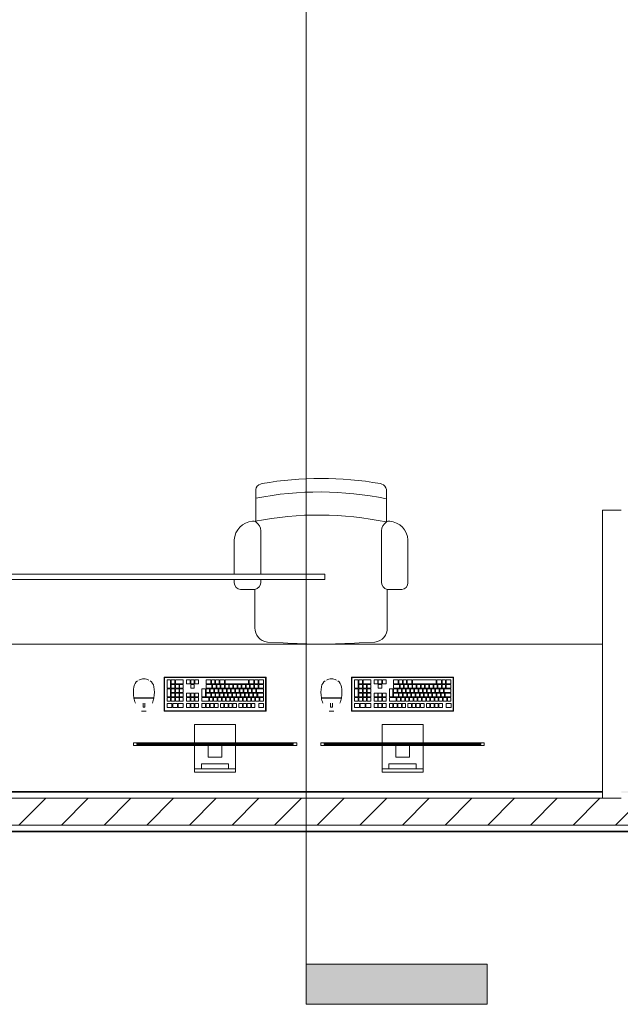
# Model space of a CAD drawing. Header units: metres. Extents: x 1.7 to 42.3, y -72.9 to -47.6.
# Tile 186 of 216: x 32.4 to 34.7, y -72.6 to -68.9. Entities that reach past the tile are written whole.
import ezdxf

# ---------------------------------------------------------------- set-up
doc = ezdxf.new("R2010")
doc.units = ezdxf.units.M
for name, color, linetype, lineweight in [('A-FLOR', 7, 'Continuous', 18), ('A-GENM', 7, 'Continuous', 18), ('A-WALL', 7, 'Continuous', 18), ('A-WALL-PATT', 7, 'Continuous', 18), ('G-ANNO-SYMB', 7, 'Continuous', 9), ('I-FURN', 7, 'Continuous', 18), ('I-WALL', 7, 'Continuous', 18)]:
    doc.layers.add(name, color=color, linetype=linetype, lineweight=lineweight)
pattern_1 = [(50, (21.555, -62.9), (0.546555, -0.047815), [0.05715, -0.62865]), (355, (21.555, -62.9), (-0.105728, 0.573166), [0.04572, -0.50292]), (100.451, (21.601, -62.904), (0.440828, 0.525349), [0.04857, -0.53427]), (46.184, (21.555, -62.748), (0.813237, -0.12613), [0.08573, -0.94298]), (96.636, (21.623, -62.758), (0.712212, 0.742287), [0.07286, -0.80141]), (351.184, (21.555, -62.748), (0.712217, 0.742274), [0.06858, -0.75438]), (21, (21.631, -62.786), (0.454846, -0.306795), [0.05715, -0.62865]), (326, (21.631, -62.786), (0.185405, 0.55256), [0.04572, -0.50292]), (71.451, (21.669, -62.811), (0.640251, 0.245763), [0.04857, -0.53427]), (37.5, (21.555, -62.9), (0.009261, 0.2536672), [0.02515, -0.47168, 0.02515, -0.48539, -0.50482]), (37.5, (21.555, -62.9), (0.009261, 0.2536672), [-1.007, 0.02515, -0.47968]), (7.5, (21.555, -62.9), (0.2004558, 0.300546), [0.02515, -0.26594, 0.02515, -0.46025, -0.1924]), (7.5, (21.555, -62.9), (0.2004558, 0.300546), [-0.77648, 0.02515, -0.16726]), (327.5, (21.385, -62.9), (0.4067682, -0.0171882), [0.02515, -0.16535, 0.02515, -0.56921, -0.78867]), (327.5, (21.385, -62.9), (0.4067682, -0.0171882), [-0.78486, 0.02515, -0.76352]), (317.5, (21.309, -62.9), (0.444383, 0.0762794), [0.02515, -0.2225, 0.02515, -0.36957, -0.56007]), (317.5, (21.309, -62.9), (0.444383, 0.0762794), [-0.64237, 0.02515, -0.53492])]

# ---------------------------------------------------------------- blocks, each defined once
blk = doc.blocks.new('CADEIRA GIRATÓRIA OPERACIONAL COM BRAÇO - High Back Fully Upholstered-V9-2PAV - FRIGORÍFICA')
at = {"layer": 'I-FURN', "color": 253, "true_color": 0xaaaaaa}
for p, q in [((-0.1421, -0.0052), (-0.2007, -0.0078)), ((0.2007, -0.0078), (0.1421, -0.0052)), ((-0.2469, -0.0612), (-0.2469, -0.2036)), ((0.2469, -0.2036), (0.2469, -0.0612)), ((-0.2469, -0.2036), (-0.3007, -0.2036)), ((0.3007, -0.2036), (0.2469, -0.2036)), ((-0.3242, -0.2293), (-0.3242, -0.3887)), ((-0.2252, -0.2315), (-0.2252, -0.4225)), ((0.2252, -0.2315), (0.2252, -0.2411)), ((0.3242, -0.2411), (0.3242, -0.2293)), ((0.2252, -0.2611), (0.2252, -0.4225)), ((0.3242, -0.3887), (0.3242, -0.2611)), ((-0.2439, -0.4559), (-0.2439, -0.5772)), ((0.2439, -0.5772), (0.2439, -0.4559))]:
    blk.add_line(p, q, dxfattribs=at)
for centre, radius, start, end in [((0, -1.953), 1.953, 85.8275, 94.1725), ((-0.195, -0.0595), 0.052, 96.2753, 181.8688), ((0.195, -0.0595), 0.052, 358.1312, 83.7247), ((-0.2983, -0.2293), 0.0259, 95.2759, 180), ((-0.2539, -0.2315), 0.0287, 360, 75.9119), ((0.2539, -0.2315), 0.0287, 104.0881, 180), ((0.2983, -0.2293), 0.0259, 360, 84.7241), ((-0.2492, -0.3843), 0.0751, 183.3831, 264.7806), ((0.2492, -0.3843), 0.0751, 275.2194, 356.6169), ((-0.2643, -0.4225), 0.0391, 301.4893, 360), ((0.2643, -0.4225), 0.0391, 180, 238.5107), ((-0.2543, -0.4408), 0.0184, 264.7806, 304.7545), ((0.0083, 0.7541), 1.236, 258.2294, 281.0827), ((0.2543, -0.4408), 0.0184, 235.2455, 275.2194), ((0.2543, -0.4408), 0.0184, 235.2455, 275.2194), ((0.0063, 0.6682), 1.236, 258.3229, 281.0827), ((-0.2192, -0.5734), 0.0249, 188.7931, 252.7089), ((0.2192, -0.5734), 0.0249, 287.2911, 351.2069), ((-0.1985, -0.5252), 0.0773, 248.6542, 253.5306), ((0, 0.6572), 1.2757, 260.0509, 279.9491), ((0.1985, -0.5252), 0.0773, 286.4694, 291.3458)]:
    blk.add_arc(centre, radius, start, end, dxfattribs=at)
blk = doc.blocks.new('COMPUTADOR_ TECLADO_MONITOR_MOUSE - Keyboard-2902647-2PAV - FRIGORÍFICA')
at = {"layer": 'A-GENM', "color": 253, "true_color": 0xaaaaaa}
for p, q in [((0.0762, 0.2274), (-0.0762, 0.2274)), ((-0.0762, 0.2274), (-0.0762, 0.2147)), ((0.0762, 0.2147), (0.0762, 0.2274)), ((-0.0762, 0.2147), (0.0762, 0.2147)), ((-0.0762, 0.2084), (-0.0762, 0.2147)), ((-0.0762, 0.1278), (-0.0762, 0.2084)), ((0.0508, 0.2147), (-0.0508, 0.2147)), ((-0.0508, 0.2147), (-0.0508, 0.1957)), ((-0.0508, 0.1957), (0.0508, 0.1957)), ((0.0508, 0.1957), (0.0508, 0.2147)), ((0.0762, 0.2147), (0.0762, 0.2084)), ((0.0762, 0.2084), (0.0762, 0.1278)), ((0.0254, 0.1711), (-0.0254, 0.1711)), ((-0.0254, 0.1711), (-0.0254, 0.1278)), ((0.0254, 0.1278), (0.0254, 0.1711)), ((0.3048, 0.1278), (-0.3048, 0.1278)), ((-0.3048, 0.1278), (-0.3048, 0.1183)), ((-0.3048, 0.1183), (-0.2921, 0.1183)), ((-0.2921, 0.1183), (-0.2921, 0.1246)), ((-0.2921, 0.1246), (0.2921, 0.1246)), ((0.2921, 0.1246), (-0.2921, 0.1246)), ((-0.2921, 0.1246), (-0.2921, 0.1214)), ((-0.2921, 0.1214), (0.2921, 0.1214)), ((0.2921, 0.1183), (-0.2921, 0.1183)), ((-0.0762, 0.0496), (-0.0762, 0.1183)), ((-0.0254, 0.1278), (0.0254, 0.1278)), ((0.0762, 0.1183), (0.0762, 0.0496)), ((0.2921, 0.1246), (0.2921, 0.1183)), ((0.2921, 0.1214), (0.2921, 0.1246)), ((0.2921, 0.1183), (0.3048, 0.1183)), ((0.3048, 0.1183), (0.3048, 0.1278)), ((-0.0762, 0.0496), (0.0762, 0.0496)), ((-0.1905, 0), (0.1905, 0)), ((-0.1905, -0.127), (-0.1905, 0)), ((-0.1889, -0.0032), (-0.1889, -0.1238)), ((0.1873, -0.0016), (-0.1873, -0.0016)), ((-0.1632, -0.0146), (-0.1808, -0.0146)), ((-0.1808, -0.0146), (-0.1808, -0.0285)), ((-0.1808, -0.0285), (-0.1632, -0.0285)), ((-0.1632, -0.0285), (-0.1632, -0.0146)), ((-0.1358, -0.0146), (-0.149, -0.0146)), ((-0.149, -0.0146), (-0.149, -0.0285)), ((-0.149, -0.0285), (-0.1358, -0.0285)), ((-0.1358, -0.0285), (-0.1358, -0.0146)), ((-0.1201, -0.0146), (-0.1333, -0.0146)), ((-0.1333, -0.0146), (-0.1333, -0.0285)), ((-0.1333, -0.0285), (-0.1201, -0.0285)), ((-0.1201, -0.0285), (-0.1201, -0.0146)), ((-0.1044, -0.0146), (-0.1177, -0.0146)), ((-0.1177, -0.0146), (-0.1177, -0.0285)), ((-0.1177, -0.0285), (-0.1044, -0.0285)), ((-0.1044, -0.0285), (-0.1044, -0.0146)), ((-0.0887, -0.0146), (-0.102, -0.0146)), ((-0.102, -0.0146), (-0.102, -0.0285)), ((-0.102, -0.0285), (-0.0887, -0.0285)), ((-0.0887, -0.0285), (-0.0887, -0.0146)), ((-0.0668, -0.0146), (-0.0801, -0.0146)), ((-0.0801, -0.0146), (-0.0801, -0.0285)), ((-0.0801, -0.0285), (-0.0668, -0.0285)), ((-0.0668, -0.0285), (-0.0668, -0.0146)), ((-0.0512, -0.0146), (-0.0644, -0.0146)), ((-0.0644, -0.0146), (-0.0644, -0.0285)), ((-0.0644, -0.0285), (-0.0512, -0.0285)), ((-0.0512, -0.0285), (-0.0512, -0.0146)), ((-0.0355, -0.0146), (-0.0488, -0.0146)), ((-0.0488, -0.0146), (-0.0488, -0.0285)), ((-0.0488, -0.0285), (-0.0355, -0.0285)), ((-0.0355, -0.0285), (-0.0355, -0.0146)), ((-0.0198, -0.0146), (-0.0331, -0.0146)), ((-0.0331, -0.0146), (-0.0331, -0.0285)), ((-0.0331, -0.0285), (-0.0198, -0.0285)), ((-0.0198, -0.0285), (-0.0198, -0.0146)), ((0.0021, -0.0146), (-0.0112, -0.0146)), ((-0.0112, -0.0146), (-0.0112, -0.0285)), ((-0.0112, -0.0285), (0.0021, -0.0285)), ((0.0021, -0.0285), (0.0021, -0.0146)), ((0.0177, -0.0146), (0.0045, -0.0146)), ((0.0045, -0.0146), (0.0045, -0.0285)), ((0.0045, -0.0285), (0.0177, -0.0285)), ((0.0177, -0.0285), (0.0177, -0.0146)), ((0.0334, -0.0146), (0.0202, -0.0146)), ((0.0202, -0.0146), (0.0202, -0.0285)), ((0.0202, -0.0285), (0.0334, -0.0285)), ((0.0334, -0.0285), (0.0334, -0.0146)), ((0.0491, -0.0146), (0.0358, -0.0146)), ((0.0358, -0.0146), (0.0358, -0.0285)), ((0.0358, -0.0285), (0.0491, -0.0285)), ((0.0491, -0.0285), (0.0491, -0.0146)), ((0.075, -0.0146), (0.0617, -0.0146)), ((0.0617, -0.0146), (0.0617, -0.0285)), ((0.0617, -0.0285), (0.075, -0.0285)), ((0.075, -0.0285), (0.075, -0.0146)), ((0.0906, -0.0146), (0.0774, -0.0146)), ((0.0774, -0.0146), (0.0774, -0.0285)), ((0.0774, -0.0285), (0.0906, -0.0285)), ((0.0906, -0.0285), (0.0906, -0.0146)), ((0.1063, -0.0146), (0.093, -0.0146)), ((0.093, -0.0146), (0.093, -0.0285)), ((0.093, -0.0285), (0.1063, -0.0285)), ((0.1063, -0.0285), (0.1063, -0.0146)), ((0.1372, -0.0146), (0.1188, -0.0146)), ((0.1188, -0.0146), (0.1188, -0.0285)), ((0.1188, -0.0285), (0.1372, -0.0285)), ((0.1372, -0.0285), (0.1372, -0.0146)), ((0.1581, -0.0146), (0.1398, -0.0146)), ((0.1398, -0.0146), (0.1398, -0.0285)), ((0.1398, -0.0285), (0.1581, -0.0285)), ((0.1581, -0.0285), (0.1581, -0.0146)), ((0.1791, -0.0146), (0.1607, -0.0146)), ((0.1607, -0.0146), (0.1607, -0.0285)), ((0.1607, -0.0285), (0.1791, -0.0285)), ((0.1791, -0.0285), (0.1791, -0.0146)), ((0.1889, -0.1238), (0.1889, -0.0032)), ((0.1905, 0), (0.1905, -0.127)), ((0.2742, 0), (0.2569, 0)), ((0.2686, -0.0156), (0.2622, -0.0156)), ((0.2622, -0.0156), (0.2622, -0.0303)), ((0.2686, -0.0303), (0.2686, -0.0156)), ((-0.1671, -0.0376), (-0.1804, -0.0376)), ((-0.1804, -0.0376), (-0.1804, -0.0515)), ((-0.1804, -0.0515), (-0.1671, -0.0515)), ((-0.1591, -0.0539), (-0.1804, -0.0539)), ((-0.1804, -0.0539), (-0.1804, -0.0678)), ((-0.1804, -0.0678), (-0.1591, -0.0678)), ((-0.1547, -0.0702), (-0.1804, -0.0702)), ((-0.1804, -0.0702), (-0.1804, -0.0841)), ((-0.1671, -0.0515), (-0.1671, -0.0376)), ((-0.1514, -0.0376), (-0.1647, -0.0376)), ((-0.1647, -0.0376), (-0.1647, -0.0515)), ((-0.1647, -0.0515), (-0.1514, -0.0515)), ((-0.1591, -0.0678), (-0.1591, -0.0539)), ((-0.1434, -0.0539), (-0.1566, -0.0539)), ((-0.1566, -0.0539), (-0.1566, -0.0678)), ((-0.1566, -0.0678), (-0.1434, -0.0678)), ((-0.1547, -0.0841), (-0.1547, -0.0702)), ((-0.139, -0.0702), (-0.1523, -0.0702)), ((-0.1523, -0.0702), (-0.1523, -0.0841)), ((-0.1514, -0.0515), (-0.1514, -0.0376)), ((-0.1358, -0.0376), (-0.149, -0.0376)), ((-0.149, -0.0376), (-0.149, -0.0515)), ((-0.149, -0.0515), (-0.1358, -0.0515)), ((-0.1434, -0.0678), (-0.1434, -0.0539)), ((-0.1277, -0.0539), (-0.141, -0.0539)), ((-0.141, -0.0539), (-0.141, -0.0678)), ((-0.141, -0.0678), (-0.1277, -0.0678)), ((-0.139, -0.0841), (-0.139, -0.0702)), ((-0.1233, -0.0702), (-0.1366, -0.0702)), ((-0.1366, -0.0702), (-0.1366, -0.0841)), ((-0.1358, -0.0515), (-0.1358, -0.0376)), ((-0.1201, -0.0376), (-0.1333, -0.0376)), ((-0.1333, -0.0376), (-0.1333, -0.0515)), ((-0.1333, -0.0515), (-0.1201, -0.0515)), ((-0.1277, -0.0678), (-0.1277, -0.0539)), ((-0.112, -0.0539), (-0.1253, -0.0539)), ((-0.1253, -0.0539), (-0.1253, -0.0678)), ((-0.1253, -0.0678), (-0.112, -0.0678)), ((-0.1233, -0.0841), (-0.1233, -0.0702)), ((-0.1076, -0.0702), (-0.1209, -0.0702)), ((-0.1209, -0.0702), (-0.1209, -0.0841)), ((-0.1201, -0.0515), (-0.1201, -0.0376)), ((-0.1044, -0.0376), (-0.1177, -0.0376)), ((-0.1177, -0.0376), (-0.1177, -0.0515)), ((-0.1177, -0.0515), (-0.1044, -0.0515)), ((-0.112, -0.0678), (-0.112, -0.0539)), ((-0.0964, -0.0539), (-0.1096, -0.0539)), ((-0.1096, -0.0539), (-0.1096, -0.0678)), ((-0.1096, -0.0678), (-0.0964, -0.0678)), ((-0.1076, -0.0841), (-0.1076, -0.0702)), ((-0.092, -0.0702), (-0.1052, -0.0702)), ((-0.1052, -0.0702), (-0.1052, -0.0841)), ((-0.1044, -0.0515), (-0.1044, -0.0376)), ((-0.0887, -0.0376), (-0.102, -0.0376)), ((-0.102, -0.0376), (-0.102, -0.0515)), ((-0.102, -0.0515), (-0.0887, -0.0515)), ((-0.0964, -0.0678), (-0.0964, -0.0539)), ((-0.0807, -0.0539), (-0.0939, -0.0539)), ((-0.0939, -0.0539), (-0.0939, -0.0678)), ((-0.0939, -0.0678), (-0.0807, -0.0678)), ((-0.092, -0.0841), (-0.092, -0.0702)), ((-0.0763, -0.0702), (-0.0896, -0.0702)), ((-0.0896, -0.0702), (-0.0896, -0.0841)), ((-0.0887, -0.0515), (-0.0887, -0.0376)), ((-0.0731, -0.0376), (-0.0863, -0.0376)), ((-0.0863, -0.0376), (-0.0863, -0.0515)), ((-0.0863, -0.0515), (-0.0731, -0.0515)), ((-0.0807, -0.0678), (-0.0807, -0.0539)), ((-0.065, -0.0539), (-0.0783, -0.0539)), ((-0.0783, -0.0539), (-0.0783, -0.0678)), ((-0.0783, -0.0678), (-0.065, -0.0678)), ((-0.0763, -0.0841), (-0.0763, -0.0702)), ((-0.0606, -0.0702), (-0.0739, -0.0702)), ((-0.0739, -0.0702), (-0.0739, -0.0841)), ((-0.0731, -0.0515), (-0.0731, -0.0376)), ((-0.0574, -0.0376), (-0.0706, -0.0376)), ((-0.0706, -0.0376), (-0.0706, -0.0515)), ((-0.0706, -0.0515), (-0.0574, -0.0515)), ((-0.065, -0.0678), (-0.065, -0.0539)), ((-0.0493, -0.0539), (-0.0626, -0.0539)), ((-0.0626, -0.0539), (-0.0626, -0.0678)), ((-0.0626, -0.0678), (-0.0493, -0.0678)), ((-0.0606, -0.0841), (-0.0606, -0.0702)), ((-0.0449, -0.0702), (-0.0582, -0.0702)), ((-0.0582, -0.0702), (-0.0582, -0.0841)), ((-0.0574, -0.0515), (-0.0574, -0.0376)), ((-0.0417, -0.0376), (-0.055, -0.0376)), ((-0.055, -0.0376), (-0.055, -0.0515)), ((-0.055, -0.0515), (-0.0417, -0.0515)), ((-0.0493, -0.0678), (-0.0493, -0.0539)), ((-0.0336, -0.0539), (-0.0469, -0.0539)), ((-0.0469, -0.0539), (-0.0469, -0.0678)), ((-0.0469, -0.0678), (-0.0336, -0.0678)), ((-0.0449, -0.0841), (-0.0449, -0.0702)), ((-0.0293, -0.0702), (-0.0425, -0.0702)), ((-0.0425, -0.0702), (-0.0425, -0.0841)), ((-0.0417, -0.0515), (-0.0417, -0.0376)), ((-0.026, -0.0376), (-0.0393, -0.0376)), ((-0.0393, -0.0376), (-0.0393, -0.0515)), ((-0.0393, -0.0515), (-0.026, -0.0515)), ((-0.0336, -0.0678), (-0.0336, -0.0539)), ((-0.018, -0.0539), (-0.0312, -0.0539)), ((-0.0312, -0.0539), (-0.0312, -0.0678)), ((-0.0312, -0.0678), (-0.018, -0.0678)), ((-0.0293, -0.0841), (-0.0293, -0.0702)), ((-0.0136, -0.0702), (-0.0268, -0.0702)), ((-0.0268, -0.0702), (-0.0268, -0.0841)), ((-0.026, -0.0515), (-0.026, -0.0376)), ((-0.0103, -0.0376), (-0.0236, -0.0376)), ((-0.0236, -0.0376), (-0.0236, -0.0515)), ((-0.0236, -0.0515), (-0.0103, -0.0515)), ((-0.018, -0.0678), (-0.018, -0.0539)), ((-0.0023, -0.0539), (-0.0156, -0.0539)), ((-0.0156, -0.0539), (-0.0156, -0.0678)), ((-0.0156, -0.0678), (-0.0023, -0.0678)), ((-0.0136, -0.0841), (-0.0136, -0.0702)), ((0.0021, -0.0702), (-0.0112, -0.0702)), ((-0.0112, -0.0702), (-0.0112, -0.0841)), ((-0.0103, -0.0515), (-0.0103, -0.0376)), ((0.0053, -0.0376), (-0.0079, -0.0376)), ((-0.0079, -0.0376), (-0.0079, -0.0515)), ((-0.0079, -0.0515), (0.0053, -0.0515)), ((-0.0023, -0.0678), (-0.0023, -0.0539)), ((0.0134, -0.0539), (0.0001, -0.0539)), ((0.0001, -0.0539), (0.0001, -0.0678)), ((0.0001, -0.0678), (0.0134, -0.0678)), ((0.0021, -0.0841), (0.0021, -0.0702)), ((0.0178, -0.0702), (0.0045, -0.0702)), ((0.0045, -0.0702), (0.0045, -0.0841)), ((0.0053, -0.0515), (0.0053, -0.0376)), ((0.021, -0.0376), (0.0077, -0.0376)), ((0.0077, -0.0376), (0.0077, -0.0515)), ((0.0077, -0.0515), (0.021, -0.0515)), ((0.0134, -0.0678), (0.0134, -0.0539)), ((0.0334, -0.0539), (0.0158, -0.0539)), ((0.0158, -0.0539), (0.0158, -0.0678)), ((0.0158, -0.0678), (0.0334, -0.0678)), ((0.0178, -0.0841), (0.0178, -0.0702)), ((0.0334, -0.0702), (0.0202, -0.0702)), ((0.0202, -0.0702), (0.0202, -0.0841)), ((0.021, -0.0515), (0.021, -0.0376)), ((0.0491, -0.0376), (0.0234, -0.0376)), ((0.0234, -0.0376), (0.0234, -0.0515)), ((0.0234, -0.0515), (0.0491, -0.0515)), ((0.0334, -0.0678), (0.0334, -0.0539)), ((0.0334, -0.0841), (0.0334, -0.0702)), ((0.0491, -0.0539), (0.0359, -0.0539)), ((0.0359, -0.0539), (0.0359, -0.0841)), ((0.0491, -0.0515), (0.0491, -0.0376)), ((0.0491, -0.0841), (0.0491, -0.0539)), ((0.075, -0.0376), (0.0617, -0.0376)), ((0.0617, -0.0376), (0.0617, -0.0515)), ((0.0617, -0.0515), (0.075, -0.0515)), ((0.0617, -0.0539), (0.0617, -0.0678)), ((0.075, -0.0539), (0.0617, -0.0539)), ((0.0617, -0.0678), (0.075, -0.0678)), ((0.075, -0.0515), (0.075, -0.0376)), ((0.075, -0.0678), (0.075, -0.0539)), ((0.0906, -0.0376), (0.0774, -0.0376)), ((0.0774, -0.0376), (0.0774, -0.0515)), ((0.0774, -0.0515), (0.0906, -0.0515)), ((0.0774, -0.0539), (0.0774, -0.0678)), ((0.0906, -0.0539), (0.0774, -0.0539)), ((0.0774, -0.0678), (0.0906, -0.0678)), ((0.0906, -0.0515), (0.0906, -0.0376)), ((0.0906, -0.0678), (0.0906, -0.0539)), ((0.1063, -0.0376), (0.093, -0.0376)), ((0.093, -0.0376), (0.093, -0.0515)), ((0.093, -0.0515), (0.1063, -0.0515)), ((0.093, -0.0539), (0.093, -0.0678)), ((0.1063, -0.0539), (0.093, -0.0539)), ((0.093, -0.0678), (0.1063, -0.0678)), ((0.1063, -0.0515), (0.1063, -0.0376)), ((0.1063, -0.0678), (0.1063, -0.0539)), ((0.1321, -0.0376), (0.1188, -0.0376)), ((0.1188, -0.0376), (0.1188, -0.0515)), ((0.1188, -0.0515), (0.1321, -0.0515)), ((0.1321, -0.0539), (0.1188, -0.0539)), ((0.1188, -0.0539), (0.1188, -0.0678)), ((0.1188, -0.0678), (0.1321, -0.0678)), ((0.1321, -0.0702), (0.1188, -0.0702)), ((0.1188, -0.0702), (0.1188, -0.0841)), ((0.1321, -0.0515), (0.1321, -0.0376)), ((0.1321, -0.0678), (0.1321, -0.0539)), ((0.1321, -0.0841), (0.1321, -0.0702)), ((0.1477, -0.0376), (0.1345, -0.0376)), ((0.1345, -0.0376), (0.1345, -0.0515)), ((0.1345, -0.0515), (0.1477, -0.0515)), ((0.1477, -0.0539), (0.1345, -0.0539)), ((0.1345, -0.0539), (0.1345, -0.0678)), ((0.1345, -0.0678), (0.1477, -0.0678)), ((0.1477, -0.0702), (0.1345, -0.0702)), ((0.1345, -0.0702), (0.1345, -0.0841)), ((0.1477, -0.0515), (0.1477, -0.0376)), ((0.1477, -0.0678), (0.1477, -0.0539)), ((0.1477, -0.0841), (0.1477, -0.0702)), ((0.1634, -0.0376), (0.1501, -0.0376)), ((0.1501, -0.0376), (0.1501, -0.0515)), ((0.1501, -0.0515), (0.1634, -0.0515)), ((0.1634, -0.0539), (0.1501, -0.0539)), ((0.1501, -0.0539), (0.1501, -0.0678)), ((0.1501, -0.0678), (0.1634, -0.0678)), ((0.1634, -0.0702), (0.1501, -0.0702)), ((0.1501, -0.0702), (0.1501, -0.0841)), ((0.1634, -0.0515), (0.1634, -0.0376)), ((0.1634, -0.0678), (0.1634, -0.0539)), ((0.1634, -0.0841), (0.1634, -0.0702)), ((0.1791, -0.0376), (0.1658, -0.0376)), ((0.1658, -0.0376), (0.1658, -0.0515)), ((0.1658, -0.0515), (0.1791, -0.0515)), ((0.1791, -0.0539), (0.1658, -0.0539)), ((0.1658, -0.0539), (0.1658, -0.0841)), ((0.1791, -0.0515), (0.1791, -0.0376)), ((0.1791, -0.0841), (0.1791, -0.0539)), ((0.3031, -0.0502), (0.228, -0.0502)), ((0.303, -0.0493), (0.2281, -0.0493)), ((0.229, -0.0493), (0.229, -0.0502)), ((0.229, -0.0502), (0.229, -0.0493)), ((0.3022, -0.0502), (0.3022, -0.0493)), ((0.3022, -0.0493), (0.3022, -0.0502)), ((-0.1804, -0.0841), (-0.1547, -0.0841)), ((-0.163, -0.0865), (-0.1804, -0.0865)), ((-0.1804, -0.0865), (-0.1804, -0.1004)), ((-0.1804, -0.1004), (-0.163, -0.1004)), ((-0.163, -0.1028), (-0.1804, -0.1028)), ((-0.1804, -0.1028), (-0.1804, -0.1167)), ((-0.163, -0.1004), (-0.163, -0.0865)), ((-0.163, -0.1167), (-0.163, -0.1028)), ((-0.1473, -0.0865), (-0.1606, -0.0865)), ((-0.1606, -0.0865), (-0.1606, -0.1004)), ((-0.1606, -0.1004), (-0.1473, -0.1004)), ((-0.1473, -0.1028), (-0.1606, -0.1028)), ((-0.1606, -0.1028), (-0.1606, -0.1167)), ((-0.1523, -0.0841), (-0.139, -0.0841)), ((-0.1473, -0.1004), (-0.1473, -0.0865)), ((-0.1473, -0.1167), (-0.1473, -0.1028)), ((-0.1317, -0.0865), (-0.1449, -0.0865)), ((-0.1449, -0.0865), (-0.1449, -0.1004)), ((-0.1449, -0.1004), (-0.1317, -0.1004)), ((-0.1275, -0.1028), (-0.1449, -0.1028)), ((-0.1449, -0.1028), (-0.1449, -0.1167)), ((-0.1366, -0.0841), (-0.1233, -0.0841)), ((-0.1317, -0.1004), (-0.1317, -0.0865)), ((-0.116, -0.0865), (-0.1292, -0.0865)), ((-0.1292, -0.0865), (-0.1292, -0.1004)), ((-0.1292, -0.1004), (-0.116, -0.1004)), ((-0.1275, -0.1167), (-0.1275, -0.1028)), ((-0.0372, -0.1028), (-0.1251, -0.1028)), ((-0.1251, -0.1028), (-0.1251, -0.1167)), ((-0.1209, -0.0841), (-0.1076, -0.0841)), ((-0.116, -0.1004), (-0.116, -0.0865)), ((-0.1003, -0.0865), (-0.1136, -0.0865)), ((-0.1136, -0.0865), (-0.1136, -0.1004)), ((-0.1136, -0.1004), (-0.1003, -0.1004)), ((-0.1052, -0.0841), (-0.092, -0.0841)), ((-0.1003, -0.1004), (-0.1003, -0.0865)), ((-0.0846, -0.0865), (-0.0979, -0.0865)), ((-0.0979, -0.0865), (-0.0979, -0.1004)), ((-0.0979, -0.1004), (-0.0846, -0.1004)), ((-0.0896, -0.0841), (-0.0763, -0.0841)), ((-0.0846, -0.1004), (-0.0846, -0.0865)), ((-0.069, -0.0865), (-0.0822, -0.0865)), ((-0.0822, -0.0865), (-0.0822, -0.1004)), ((-0.0822, -0.1004), (-0.069, -0.1004)), ((-0.0739, -0.0841), (-0.0606, -0.0841)), ((-0.069, -0.1004), (-0.069, -0.0865)), ((-0.0533, -0.0865), (-0.0665, -0.0865)), ((-0.0665, -0.0865), (-0.0665, -0.1004)), ((-0.0665, -0.1004), (-0.0533, -0.1004)), ((-0.0582, -0.0841), (-0.0449, -0.0841)), ((-0.0533, -0.1004), (-0.0533, -0.0865)), ((-0.0376, -0.0865), (-0.0509, -0.0865)), ((-0.0509, -0.0865), (-0.0509, -0.1004)), ((-0.0509, -0.1004), (-0.0376, -0.1004)), ((-0.0425, -0.0841), (-0.0293, -0.0841)), ((-0.0376, -0.1004), (-0.0376, -0.0865)), ((-0.0372, -0.1167), (-0.0372, -0.1028)), ((-0.0219, -0.0865), (-0.0352, -0.0865)), ((-0.0352, -0.0865), (-0.0352, -0.1004)), ((-0.0352, -0.1004), (-0.0219, -0.1004)), ((-0.0176, -0.1028), (-0.0348, -0.1028)), ((-0.0348, -0.1028), (-0.0348, -0.1167)), ((-0.0268, -0.0841), (-0.0136, -0.0841)), ((-0.0219, -0.1004), (-0.0219, -0.0865)), ((-0.0062, -0.0865), (-0.0195, -0.0865)), ((-0.0195, -0.0865), (-0.0195, -0.1004)), ((-0.0195, -0.1004), (-0.0062, -0.1004)), ((-0.0176, -0.1167), (-0.0176, -0.1028)), ((-0.0019, -0.1028), (-0.0152, -0.1028)), ((-0.0152, -0.1028), (-0.0152, -0.1167)), ((-0.0112, -0.0841), (0.0021, -0.0841)), ((-0.0062, -0.1004), (-0.0062, -0.0865)), ((0.0094, -0.0865), (-0.0038, -0.0865)), ((-0.0038, -0.0865), (-0.0038, -0.1004)), ((-0.0038, -0.1004), (0.0094, -0.1004)), ((-0.0019, -0.1167), (-0.0019, -0.1028)), ((0.0138, -0.1028), (0.0005, -0.1028)), ((0.0005, -0.1028), (0.0005, -0.1167)), ((0.0045, -0.0841), (0.0178, -0.0841)), ((0.0094, -0.1004), (0.0094, -0.0865)), ((0.0334, -0.0865), (0.0118, -0.0865)), ((0.0118, -0.0865), (0.0118, -0.1004)), ((0.0118, -0.1004), (0.0334, -0.1004)), ((0.0138, -0.1167), (0.0138, -0.1028)), ((0.0334, -0.1028), (0.0162, -0.1028)), ((0.0162, -0.1028), (0.0162, -0.1167)), ((0.0202, -0.0841), (0.0334, -0.0841)), ((0.0334, -0.1004), (0.0334, -0.0865)), ((0.0334, -0.1167), (0.0334, -0.1028)), ((0.0359, -0.0841), (0.0491, -0.0841)), ((0.0617, -0.1028), (0.0617, -0.1167)), ((0.075, -0.1028), (0.0617, -0.1028)), ((0.075, -0.1167), (0.075, -0.1028)), ((0.0906, -0.0865), (0.0774, -0.0865)), ((0.0774, -0.0865), (0.0774, -0.1004)), ((0.0774, -0.1004), (0.0906, -0.1004)), ((0.0774, -0.1028), (0.0774, -0.1167)), ((0.0906, -0.1028), (0.0774, -0.1028)), ((0.0906, -0.1004), (0.0906, -0.0865)), ((0.0906, -0.1167), (0.0906, -0.1028)), ((0.093, -0.1028), (0.093, -0.1167)), ((0.1063, -0.1028), (0.093, -0.1028)), ((0.1063, -0.1167), (0.1063, -0.1028)), ((0.1188, -0.0841), (0.1321, -0.0841)), ((0.1321, -0.0865), (0.1188, -0.0865)), ((0.1188, -0.0865), (0.1188, -0.1004)), ((0.1188, -0.1004), (0.1321, -0.1004)), ((0.1477, -0.1028), (0.1188, -0.1028)), ((0.1188, -0.1028), (0.1188, -0.1167)), ((0.1321, -0.1004), (0.1321, -0.0865)), ((0.1345, -0.0841), (0.1477, -0.0841)), ((0.1477, -0.0865), (0.1345, -0.0865)), ((0.1345, -0.0865), (0.1345, -0.1004)), ((0.1345, -0.1004), (0.1477, -0.1004)), ((0.1477, -0.1004), (0.1477, -0.0865)), ((0.1477, -0.1167), (0.1477, -0.1028)), ((0.1501, -0.0841), (0.1634, -0.0841)), ((0.1634, -0.0865), (0.1501, -0.0865)), ((0.1501, -0.0865), (0.1501, -0.1004)), ((0.1501, -0.1004), (0.1634, -0.1004)), ((0.1634, -0.1028), (0.1501, -0.1028)), ((0.1501, -0.1028), (0.1501, -0.1167)), ((0.1634, -0.1004), (0.1634, -0.0865)), ((0.1634, -0.1167), (0.1634, -0.1028)), ((0.1658, -0.0841), (0.1791, -0.0841)), ((0.1791, -0.0865), (0.1658, -0.0865)), ((0.1658, -0.0865), (0.1658, -0.1167)), ((0.1791, -0.1167), (0.1791, -0.0865)), ((0.1905, -0.127), (-0.1905, -0.127)), ((-0.1873, -0.1254), (0.1873, -0.1254)), ((-0.1804, -0.1167), (-0.163, -0.1167)), ((-0.1606, -0.1167), (-0.1473, -0.1167)), ((-0.1449, -0.1167), (-0.1275, -0.1167)), ((-0.1251, -0.1167), (-0.0372, -0.1167)), ((-0.0348, -0.1167), (-0.0176, -0.1167)), ((-0.0152, -0.1167), (-0.0019, -0.1167)), ((0.0005, -0.1167), (0.0138, -0.1167)), ((0.0162, -0.1167), (0.0334, -0.1167)), ((0.0617, -0.1167), (0.075, -0.1167)), ((0.0774, -0.1167), (0.0906, -0.1167)), ((0.093, -0.1167), (0.1063, -0.1167)), ((0.1188, -0.1167), (0.1477, -0.1167)), ((0.1501, -0.1167), (0.1634, -0.1167)), ((0.1658, -0.1167), (0.1791, -0.1167))]:
    blk.add_line(p, q, dxfattribs=at)
for centre, radius, start, end in [((-0.1873, -0.0032), 0.00159, 90, 180), ((0.1873, -0.0032), 0.00159, 0, 90), ((0.3085, -0.0631), 0.0815, 156.5946, 170.2657), ((0.2227, -0.0631), 0.0815, 9.7343, 23.4054), ((0.3509, -0.0704), 0.1246, 170.6435, 189.7343), ((0.1802, -0.0704), 0.1246, 350.2657, 9.3565), ((0.2619, -0.0857), 0.0343, 189.7343, 235.0949), ((0.2692, -0.0857), 0.0343, 304.9051, 350.2657), ((-0.1873, -0.1238), 0.00159, 180, 270), ((0.1873, -0.1238), 0.00159, 270, 0), ((0.2697, -0.0694), 0.0523, 244.5006, 265.4994), ((0.2615, -0.0694), 0.0523, 274.5006, 295.4994)]:
    blk.add_arc(centre, radius, start, end, dxfattribs=at)
blk = doc.blocks.new('Led_Stripe_11805 - Led_Stripe_11805-8119667-2PAV - FRIGORÍFICA')
at = {"layer": 'A-GENM', "color": 253, "true_color": 0xaaaaaa}
for p, q in [((-2, -0.01), (-2, 0.01)), ((-2, 0.01), (2, 0.01)), ((2, 0.01), (2, -0.01)), ((2, -0.01), (-2, -0.01))]:
    blk.add_line(p, q, dxfattribs=at)
blk = doc.blocks.new('4 GRE - ESCOLA DE CINEMA E AUDIOVISUAL CINE REX R07_rvt-1-2PAV - FRIGORÍFICA')
at = {"layer": 'A-WALL-PATT', "true_color": 0xd4d4d4}
h = blk.add_hatch(dxfattribs=at)
h.set_pattern_fill('FP_2', color=254, style=0, pattern_type=2)
h.set_pattern_definition([(45, (21.555, -62.9), (-0.0795495, 0.0795495), [])])
h.paths.add_polyline_path([(26.6519, -71.9181), (40.1673, -71.9181), (40.1673, -71.8181), (17.436, -71.8181), (17.436, -71.8793), (17.0502, -71.8793), (17.0502, -71.9181), (25.9997, -71.9181)])
h = blk.add_hatch(dxfattribs=at)
h.set_pattern_fill('FP_1', color=254, style=0, pattern_type=2)
h.set_pattern_definition(pattern_1)
h.paths.add_polyline_path([(17.4385, -71.7956), (17.4385, -71.7931), (17.436, -71.7931), (17.436, -71.7956)])
h.paths.add_polyline_path([(25.9997, -71.7956), (26.8885, -71.7956), (26.8885, -71.7931), (20.3114, -71.7931), (20.31, -71.7956), (25.3475, -71.7956)])
h.paths.add_polyline_path([(39.8676, -71.7956), (40.1673, -71.7956), (40.1673, -71.7933), (34.6726, -71.7931), (34.6726, -71.7956), (37.0871, -71.7956)])
h.paths.add_polyline_path([(27.0335, -71.7956), (28.3885, -71.7956), (28.3885, -71.7931), (27.0335, -71.7931)])
h.paths.add_polyline_path([(17.5835, -71.7956), (18.9385, -71.7956), (18.9385, -71.7931), (17.5835, -71.7931)])
h.paths.add_polyline_path([(34.6026, -71.7956), (34.6026, -71.7931), (28.5335, -71.7931), (28.5335, -71.7956), (34.4783, -71.7956)])
h.paths.add_polyline_path([(19.0835, -71.7956), (20.2847, -71.7952), (20.2834, -71.7931), (19.0835, -71.7931)])
h = blk.add_hatch(dxfattribs=at)
h.set_pattern_fill('FP_1', color=254, style=0, pattern_type=2)
h.set_pattern_definition(pattern_1)
h.paths.add_polyline_path([(26.6519, -71.9431), (40.1673, -71.9431), (40.1673, -71.9406), (17.0502, -71.9406), (17.0502, -71.9431), (25.9997, -71.9431)])
at = {"layer": 'A-FLOR', "color": 253, "true_color": 0xaaaaaa}
blk.add_line((34.6026, -71.2431), (28.536, -71.2431), dxfattribs=at)
at = {"layer": 'A-WALL', "color": 253, "true_color": 0xaaaaaa}
for p, q in [((34.6026, -71.8181), (28.511, -71.8181)), ((34.6026, -71.7956), (28.5335, -71.7956)), ((34.6026, -71.7931), (28.536, -71.7931)), ((34.6026, -71.7931), (34.6026, -71.7956)), ((34.6026, -71.7956), (34.6026, -71.8181)), ((34.6726, -71.8181), (34.6026, -71.8181)), ((34.6726, -71.8181), (34.6026, -71.8181)), ((40.1673, -71.9181), (17.0502, -71.9181)), ((40.1673, -71.9406), (17.0502, -71.9406)), ((17.0502, -71.9431), (40.1673, -71.9431))]:
    blk.add_line(p, q, dxfattribs=at)
at = {"layer": 'I-WALL', "color": 253, "true_color": 0xaaaaaa}
for p, q in [((34.6026, -70.7431), (34.6026, -71.7931)), ((34.6726, -70.7431), (34.6026, -70.7431))]:
    blk.add_line(p, q, dxfattribs=at)
at = {"layer": 'A-GENM', "color": 253, "lineweight": 18, "true_color": 0xaaaaaa, "extrusion": (0, 0, -1), "rotation": 180}
blk.add_blockref('Led_Stripe_11805 - Led_Stripe_11805-8119667-2PAV - FRIGORÍFICA', (-31.566, -70.9919), dxfattribs=at)
at = {"layer": 'A-GENM', "color": 253, "lineweight": 18, "true_color": 0xaaaaaa, "rotation": 180}
for p in [(33.1564, -71.4934), (33.8564, -71.4934)]:
    blk.add_blockref('COMPUTADOR_ TECLADO_MONITOR_MOUSE - Keyboard-2902647-2PAV - FRIGORÍFICA', p, dxfattribs=at)
at = {"layer": 'I-FURN', "color": 253, "lineweight": 18, "true_color": 0xaaaaaa, "rotation": 180}
blk.add_blockref('CADEIRA GIRATÓRIA OPERACIONAL COM BRAÇO - High Back Fully Upholstered-V9-2PAV - FRIGORÍFICA', (33.5523, -71.2431), dxfattribs=at)
blk = doc.blocks.new('Corte - M_Final do corte - Preenchido-28045-2PAV - FRIGORÍFICA')
at = {"layer": 'G-ANNO-SYMB'}
blk.add_hatch(color=256, dxfattribs=at).paths.add_polyline_path([(0, 0.009), (0, 0), (-0.002, 0), (-0.002, 0.009)])
for p, q in [((0, 0.009), (-0.002, 0.009)), ((-0.002, 0.009), (-0.002, 0)), ((0, 0), (0, 0.009)), ((-0.002, 0), (0, 0))]:
    blk.add_line(p, q, dxfattribs=at)

msp = doc.modelspace()

# ---------------------------------------------------------------- linework, layer by layer
at = {"layer": 'G-ANNO-SYMB'}
msp.add_line((33.497, -50.5084), (33.497, -72.4368), dxfattribs=at)

# ---------------------------------------------------------------- block references
at = {"lineweight": 5}
msp.add_blockref('4 GRE - ESCOLA DE CINEMA E AUDIOVISUAL CINE REX R07_rvt-1-2PAV - FRIGORÍFICA', (0, 0), dxfattribs=at)
at = {"layer": 'G-ANNO-SYMB', "extrusion": (0, 0, -1), "xscale": 74.99999999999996, "yscale": 74.99999999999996, "zscale": 74.99999999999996, "rotation": 90.00000000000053}
msp.add_blockref('Corte - M_Final do corte - Preenchido-28045-2PAV - FRIGORÍFICA', (-33.497, -72.4368), dxfattribs=at)

doc.saveas('drawing.dxf')
